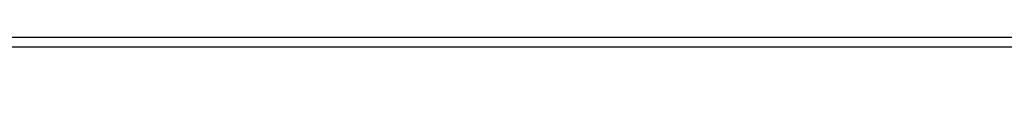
# Model space of a CAD drawing. Header units: millimetres. Extents: x -203 to 111, y 390 to 458.
# Tile 25 of 256: x -185.754 to -180.154, y 448.57 to 448.876. Entities that reach past the tile are written whole.
import ezdxf

# ---------------------------------------------------------------- set-up
doc = ezdxf.new("R2010")
doc.units = ezdxf.units.MM
doc.header["$MEASUREMENT"] = 0
doc.layers.add('Predefinito', color=5, linetype='Continuous')

msp = doc.modelspace()

# ---------------------------------------------------------------- linework, layer by layer
at = {"layer": 'Predefinito'}
for points in [[(-190.753274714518, 448.8759884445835), (-50.75327471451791, 448.8759884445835)], [(-190.753274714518, 448.8759884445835), (-50.75327471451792, 448.8759884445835)], [(-190.2274357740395, 448.8197796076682), (-51.22743577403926, 448.8197796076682)], [(-190.2274357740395, 448.8197796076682), (-51.22743577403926, 448.8197796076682)]]:
    msp.add_lwpolyline(points, dxfattribs=at)
at = {"layer": 'Predefinito', "extrusion": (0, 1, 0)}
for points in [[(179.2274357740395, 12.0399183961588), (179.4715911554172, 12.04262835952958), (179.7178184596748, 12.05085452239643), (179.965956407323, 12.06473788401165), (180.2158345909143, 12.08441440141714), (180.4672735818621, 12.1100143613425), (180.7200850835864, 12.14166174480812), (180.9740721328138, 12.1794735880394), (181.2290293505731, 12.22355934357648), (181.4847432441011, 12.27402024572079), (181.7409925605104, 12.33094868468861), (181.9975486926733, 12.39442759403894), (182.2541761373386, 12.46452985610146), (182.5106330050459, 12.54131773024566), (182.7666715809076, 12.62484230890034), (183.0220389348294, 12.71514300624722), (183.2764775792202, 12.81224708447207), (183.5297261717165, 12.9161692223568), (183.7815202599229, 13.02691113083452), (184.0315930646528, 13.14446121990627), (184.2796762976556, 13.26879432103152), (184.5255010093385, 13.39987146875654), (184.7687984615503, 13.53763974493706), (185.0093010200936, 13.68203218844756), (185.2467430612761, 13.83296777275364), (185.4808618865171, 13.99035145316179), (185.7113986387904, 14.15407428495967), (185.9380992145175, 14.32401361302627), (186.1607151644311, 14.50003333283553), (186.3790045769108, 14.68198422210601), (186.5927329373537, 14.86970434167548), (186.8016739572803, 15.0630195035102), (187.0056103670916, 15.26174380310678), (187.2043346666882, 15.46568021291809), (187.3976498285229, 15.67462123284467), (187.5853699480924, 15.88834959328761), (187.7673208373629, 16.10663900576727), (187.9433405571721, 16.32925495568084), (188.1132798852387, 16.55595553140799), (188.2770027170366, 16.78649228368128), (188.4343863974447, 17.02061110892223), (188.5853219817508, 17.25805315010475), (188.7297144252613, 17.49855570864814), (188.8674827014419, 17.74185316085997), (188.9985598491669, 17.98767787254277), (189.1228929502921, 18.23576110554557), (189.2404430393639, 18.4858339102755), (189.3511849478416, 18.73762799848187), (189.4551070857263, 18.9908765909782), (189.5522111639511, 19.24531523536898), (189.642511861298, 19.50068258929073), (189.7260364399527, 19.7567211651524), (189.8028243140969, 20.01317803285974), (189.8729265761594, 20.26980547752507), (189.9364054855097, 20.5263616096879), (189.9933339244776, 20.78261092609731), (190.0437948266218, 21.03832481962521), (190.0878805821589, 21.29328203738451), (190.1256924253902, 21.54726908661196), (190.1573398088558, 21.80008058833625), (190.1829397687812, 22.05151957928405), (190.2026162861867, 22.30139776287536), (190.2164996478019, 22.54953571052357), (190.2247258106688, 22.79576301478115), (190.2274357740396, 88.03991839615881), (190.2247258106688, 88.28407377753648), (190.216499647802, 88.53030108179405), (190.2026162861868, 88.77843902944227), (190.1829397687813, 89.02831721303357), (190.1573398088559, 89.27975620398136), (190.1256924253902, 89.53256770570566), (190.087880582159, 89.78655475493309), (190.0437948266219, 90.04151197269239), (189.9933339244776, 90.29722586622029), (189.9364054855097, 90.5534751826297), (189.8729265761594, 90.81003131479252), (189.8028243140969, 91.06665875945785), (189.7260364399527, 91.32311562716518), (189.642511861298, 91.57915420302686), (189.5522111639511, 91.83452155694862), (189.4551070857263, 92.0889602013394), (189.3511849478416, 92.34220879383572), (189.2404430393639, 92.5940028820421), (189.1228929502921, 92.84407568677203), (188.9985598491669, 93.09215891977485), (188.8674827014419, 93.33798363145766), (188.7297144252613, 93.58128108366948), (188.5853219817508, 93.82178364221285), (188.4343863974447, 94.05922568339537), (188.2770027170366, 94.29334450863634), (188.1132798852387, 94.52388126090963), (187.9433405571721, 94.75058183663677), (187.7673208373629, 94.97319778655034), (187.5853699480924, 95.19148719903), (187.3976498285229, 95.40521555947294), (187.2043346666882, 95.61415657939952), (187.0056103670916, 95.81809298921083), (186.8016739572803, 96.0168172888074), (186.5927329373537, 96.21013245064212), (186.3790045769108, 96.39785257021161), (186.1607151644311, 96.57980345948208), (185.9380992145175, 96.75582317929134), (185.7113986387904, 96.92576250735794), (185.4808618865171, 97.08948533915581), (185.2467430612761, 97.24686901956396), (185.0093010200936, 97.39780460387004), (184.7687984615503, 97.54219704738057), (184.5255010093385, 97.67996532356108), (184.2796762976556, 97.81104247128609), (184.0315930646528, 97.93537557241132), (183.7815202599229, 98.05292566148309), (183.5297261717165, 98.1636675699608), (183.2764775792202, 98.26758970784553), (183.0220389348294, 98.36469378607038), (182.7666715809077, 98.45499448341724), (182.510633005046, 98.53851906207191), (182.2541761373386, 98.61530693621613), (181.9975486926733, 98.68540919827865), (181.7409925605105, 98.74888810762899), (181.4847432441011, 98.8058165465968), (181.2290293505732, 98.85627744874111), (180.9740721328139, 98.90036320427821), (180.7200850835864, 98.93817504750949), (180.4672735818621, 98.96982243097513), (180.2158345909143, 98.99542239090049), (179.9659564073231, 99.01509890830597), (179.7178184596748, 99.02898226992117), (179.4715911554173, 99.03720843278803), (62.22743577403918, 99.0399183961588)], [(179.2274357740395, 12.0399183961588), (61.9832803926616, 12.04262835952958), (61.73705308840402, 12.05085452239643), (61.48891514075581, 12.06473788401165), (61.23903695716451, 12.08441440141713), (60.9875979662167, 12.11001436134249), (60.73478646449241, 12.14166174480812), (60.48079941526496, 12.1794735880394), (60.22584219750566, 12.22355934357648), (59.97012830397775, 12.27402024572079), (59.71387898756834, 12.3309486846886), (59.45732285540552, 12.39442759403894), (59.20069541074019, 12.46452985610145), (58.94423854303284, 12.54131773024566), (58.68819996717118, 12.62484230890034), (58.43283261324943, 12.71514300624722), (58.17839396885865, 12.81224708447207), (57.92514537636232, 12.91616922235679), (57.67335128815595, 13.02691113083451), (57.42327848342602, 13.14446121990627), (57.17519525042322, 13.26879432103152), (56.92937053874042, 13.39987146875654), (56.68607308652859, 13.53763974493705), (56.4455705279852, 13.68203218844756), (56.20812848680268, 13.83296777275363), (55.97400966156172, 13.99035145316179), (55.74347290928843, 14.15407428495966), (55.51677233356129, 14.32401361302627), (55.29415638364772, 14.50003333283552), (55.07586697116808, 14.68198422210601), (54.86213861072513, 14.86970434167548), (54.65319759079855, 15.0630195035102), (54.44926118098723, 15.26174380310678), (54.25053688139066, 15.46568021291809), (54.05722171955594, 15.67462123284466), (53.86950159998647, 15.88834959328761), (53.68755071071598, 16.10663900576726), (53.51153099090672, 16.32925495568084), (53.34159166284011, 16.55595553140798), (53.17786883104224, 16.78649228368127), (53.02048515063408, 17.02061110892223), (52.86954956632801, 17.25805315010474), (52.72515712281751, 17.49855570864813), (52.587388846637, 17.74185316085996), (52.45631169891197, 17.98767787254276), (52.33197859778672, 18.23576110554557), (52.21442850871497, 18.4858339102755), (52.10368660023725, 18.73762799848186), (51.99976446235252, 18.9908765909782), (51.90266038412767, 19.24531523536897), (51.81235968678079, 19.50068258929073), (51.72883510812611, 19.75672116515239), (51.6520472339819, 20.01317803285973), (51.58194497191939, 20.26980547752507), (51.51846606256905, 20.52636160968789), (51.46153762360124, 20.7826109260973), (51.41107672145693, 21.03832481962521), (51.36699096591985, 21.29328203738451), (51.32917912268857, 21.54726908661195), (51.29753173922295, 21.80008058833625), (51.27193177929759, 22.05151957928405), (51.2522552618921, 22.30139776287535), (51.23837190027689, 22.54953571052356), (51.23014573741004, 22.79576301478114), (51.22743577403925, 88.0399183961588), (51.23014573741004, 88.28407377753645), (51.23837190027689, 88.53030108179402), (51.2522552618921, 88.77843902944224), (51.27193177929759, 89.02831721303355), (51.29753173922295, 89.27975620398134), (51.32917912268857, 89.53256770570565), (51.36699096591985, 89.78655475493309), (51.41107672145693, 90.04151197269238), (51.46153762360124, 90.29722586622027), (51.51846606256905, 90.5534751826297), (51.58194497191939, 90.81003131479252), (51.6520472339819, 91.06665875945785), (51.72883510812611, 91.32311562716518), (51.81235968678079, 91.57915420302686), (51.90266038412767, 91.83452155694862), (51.99976446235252, 92.0889602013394), (52.10368660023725, 92.34220879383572), (52.21442850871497, 92.5940028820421), (52.33197859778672, 92.84407568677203), (52.45631169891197, 93.09215891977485), (52.587388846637, 93.33798363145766), (52.72515712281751, 93.58128108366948), (52.86954956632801, 93.82178364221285), (53.02048515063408, 94.05922568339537), (53.17786883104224, 94.29334450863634), (53.34159166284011, 94.52388126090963), (53.51153099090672, 94.75058183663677), (53.68755071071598, 94.97319778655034), (53.86950159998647, 95.19148719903), (54.05722171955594, 95.40521555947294), (54.25053688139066, 95.61415657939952), (54.44926118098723, 95.81809298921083), (54.65319759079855, 96.0168172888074), (54.86213861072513, 96.21013245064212), (55.07586697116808, 96.39785257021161), (55.29415638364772, 96.57980345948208), (55.51677233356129, 96.75582317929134), (55.74347290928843, 96.92576250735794), (55.97400966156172, 97.08948533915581), (56.20812848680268, 97.24686901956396), (56.4455705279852, 97.39780460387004), (56.68607308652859, 97.54219704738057), (56.92937053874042, 97.67996532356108), (57.17519525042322, 97.81104247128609), (57.42327848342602, 97.93537557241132), (57.67335128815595, 98.05292566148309), (57.92514537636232, 98.1636675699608), (58.17839396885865, 98.26758970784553), (58.43283261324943, 98.36469378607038), (58.68819996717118, 98.45499448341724), (58.94423854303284, 98.53851906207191), (59.20069541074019, 98.61530693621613), (59.45732285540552, 98.68540919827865), (59.71387898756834, 98.74888810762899), (59.97012830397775, 98.80581654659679), (60.22584219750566, 98.8562774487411), (60.48079941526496, 98.90036320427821), (60.73478646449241, 98.93817504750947), (60.9875979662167, 98.96982243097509), (61.23903695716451, 98.99542239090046), (61.48891514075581, 99.01509890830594), (61.73705308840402, 99.02898226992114), (61.9832803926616, 99.037208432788), (179.2274357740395, 99.0399183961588), (179.4715911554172, 99.037208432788), (179.7178184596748, 99.02898226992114), (179.965956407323, 99.01509890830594), (180.2158345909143, 98.99542239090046), (180.4672735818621, 98.96982243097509), (180.7200850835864, 98.93817504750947), (180.9740721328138, 98.90036320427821), (181.2290293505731, 98.8562774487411), (181.4847432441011, 98.80581654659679), (181.7409925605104, 98.74888810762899), (181.9975486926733, 98.68540919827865), (182.2541761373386, 98.61530693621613), (182.5106330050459, 98.53851906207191), (182.7666715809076, 98.45499448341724), (183.0220389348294, 98.36469378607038), (183.2764775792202, 98.26758970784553), (183.5297261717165, 98.1636675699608), (183.7815202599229, 98.05292566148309), (184.0315930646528, 97.93537557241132), (184.2796762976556, 97.81104247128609), (184.5255010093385, 97.67996532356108), (184.7687984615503, 97.54219704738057), (185.0093010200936, 97.39780460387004), (185.2467430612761, 97.24686901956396), (185.4808618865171, 97.08948533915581), (185.7113986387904, 96.92576250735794), (185.9380992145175, 96.75582317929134), (186.1607151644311, 96.57980345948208), (186.3790045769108, 96.39785257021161), (186.5927329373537, 96.21013245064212), (186.8016739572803, 96.0168172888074), (187.0056103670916, 95.81809298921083), (187.2043346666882, 95.61415657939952), (187.3976498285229, 95.40521555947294), (187.5853699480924, 95.19148719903), (187.7673208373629, 94.97319778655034), (187.9433405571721, 94.75058183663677), (188.1132798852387, 94.52388126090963), (188.2770027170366, 94.29334450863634), (188.4343863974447, 94.05922568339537), (188.5853219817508, 93.82178364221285), (188.7297144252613, 93.58128108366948), (188.8674827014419, 93.33798363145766), (188.9985598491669, 93.09215891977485), (189.1228929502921, 92.84407568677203), (189.2404430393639, 92.5940028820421), (189.3511849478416, 92.34220879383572), (189.4551070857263, 92.0889602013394), (189.5522111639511, 91.83452155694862), (189.642511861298, 91.57915420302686), (189.7260364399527, 91.32311562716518), (189.8028243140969, 91.06665875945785), (189.8729265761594, 90.81003131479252), (189.9364054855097, 90.5534751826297), (189.9933339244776, 90.29722586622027), (190.0437948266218, 90.04151197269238), (190.0878805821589, 89.78655475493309), (190.1256924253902, 89.53256770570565), (190.1573398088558, 89.27975620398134), (190.1829397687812, 89.02831721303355), (190.2026162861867, 88.77843902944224), (190.2164996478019, 88.53030108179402), (190.2247258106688, 88.28407377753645), (190.2274357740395, 23.0399183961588), (190.2247258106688, 22.79576301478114), (190.2164996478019, 22.54953571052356), (190.2026162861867, 22.30139776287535), (190.1829397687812, 22.05151957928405), (190.1573398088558, 21.80008058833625), (190.1256924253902, 21.54726908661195), (190.0878805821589, 21.29328203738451), (190.0437948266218, 21.03832481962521), (189.9933339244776, 20.7826109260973), (189.9364054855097, 20.52636160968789), (189.8729265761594, 20.26980547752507), (189.8028243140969, 20.01317803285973), (189.7260364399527, 19.75672116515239), (189.642511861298, 19.50068258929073), (189.5522111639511, 19.24531523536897), (189.4551070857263, 18.9908765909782), (189.3511849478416, 18.73762799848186), (189.2404430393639, 18.4858339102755), (189.1228929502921, 18.23576110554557), (188.9985598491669, 17.98767787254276), (188.8674827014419, 17.74185316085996), (188.7297144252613, 17.49855570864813), (188.5853219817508, 17.25805315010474), (188.4343863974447, 17.02061110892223), (188.2770027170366, 16.78649228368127), (188.1132798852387, 16.55595553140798), (187.9433405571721, 16.32925495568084), (187.7673208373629, 16.10663900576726), (187.5853699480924, 15.88834959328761), (187.3976498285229, 15.67462123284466), (187.2043346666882, 15.46568021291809), (187.0056103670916, 15.26174380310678), (186.8016739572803, 15.0630195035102), (186.5927329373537, 14.86970434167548), (186.3790045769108, 14.68198422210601), (186.1607151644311, 14.50003333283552), (185.9380992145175, 14.32401361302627), (185.7113986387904, 14.15407428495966), (185.4808618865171, 13.99035145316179), (185.2467430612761, 13.83296777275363), (185.0093010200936, 13.68203218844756), (184.7687984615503, 13.53763974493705), (184.5255010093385, 13.39987146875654), (184.2796762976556, 13.26879432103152), (184.0315930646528, 13.14446121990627), (183.7815202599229, 13.02691113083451), (183.5297261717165, 12.91616922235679), (183.2764775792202, 12.81224708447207), (183.0220389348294, 12.71514300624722), (182.7666715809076, 12.62484230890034), (182.5106330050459, 12.54131773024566), (182.2541761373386, 12.46452985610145), (181.9975486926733, 12.39442759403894), (181.7409925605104, 12.3309486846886), (181.4847432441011, 12.27402024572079), (181.2290293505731, 12.22355934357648), (180.9740721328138, 12.1794735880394), (180.7200850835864, 12.14166174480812), (180.4672735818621, 12.11001436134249), (180.2158345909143, 12.08441440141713), (179.965956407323, 12.06473788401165), (179.7178184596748, 12.05085452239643), (179.4715911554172, 12.04262835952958), (179.2274357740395, 12.0399183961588)], [(179.2274357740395, 12.0399183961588), (179.4715911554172, 12.04262835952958), (179.7178184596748, 12.05085452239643), (179.965956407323, 12.06473788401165), (180.2158345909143, 12.08441440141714), (180.4672735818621, 12.1100143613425), (180.7200850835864, 12.14166174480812), (180.9740721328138, 12.1794735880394), (181.2290293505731, 12.22355934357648), (181.4847432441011, 12.27402024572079), (181.7409925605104, 12.33094868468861), (181.9975486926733, 12.39442759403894), (182.2541761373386, 12.46452985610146), (182.5106330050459, 12.54131773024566), (182.7666715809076, 12.62484230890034), (183.0220389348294, 12.71514300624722), (183.2764775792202, 12.81224708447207), (183.5297261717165, 12.9161692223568), (183.7815202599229, 13.02691113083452), (184.0315930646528, 13.14446121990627), (184.2796762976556, 13.26879432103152), (184.5255010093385, 13.39987146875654), (184.7687984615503, 13.53763974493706), (185.0093010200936, 13.68203218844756), (185.2467430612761, 13.83296777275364), (185.4808618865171, 13.99035145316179), (185.7113986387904, 14.15407428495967), (185.9380992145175, 14.32401361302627), (186.1607151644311, 14.50003333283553), (186.3790045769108, 14.68198422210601), (186.5927329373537, 14.86970434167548), (186.8016739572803, 15.0630195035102), (187.0056103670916, 15.26174380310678), (187.2043346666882, 15.46568021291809), (187.3976498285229, 15.67462123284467), (187.5853699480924, 15.88834959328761), (187.7673208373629, 16.10663900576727), (187.9433405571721, 16.32925495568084), (188.1132798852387, 16.55595553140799), (188.2770027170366, 16.78649228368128), (188.4343863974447, 17.02061110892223), (188.5853219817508, 17.25805315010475), (188.7297144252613, 17.49855570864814), (188.8674827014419, 17.74185316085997), (188.9985598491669, 17.98767787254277), (189.1228929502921, 18.23576110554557), (189.2404430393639, 18.4858339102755), (189.3511849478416, 18.73762799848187), (189.4551070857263, 18.9908765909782), (189.5522111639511, 19.24531523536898), (189.642511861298, 19.50068258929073), (189.7260364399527, 19.7567211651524), (189.8028243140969, 20.01317803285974), (189.8729265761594, 20.26980547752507), (189.9364054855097, 20.5263616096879), (189.9933339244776, 20.78261092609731), (190.0437948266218, 21.03832481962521), (190.0878805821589, 21.29328203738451), (190.1256924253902, 21.54726908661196), (190.1573398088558, 21.80008058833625), (190.1829397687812, 22.05151957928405), (190.2026162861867, 22.30139776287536), (190.2164996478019, 22.54953571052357), (190.2247258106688, 22.79576301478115), (190.2274357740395, 88.0399183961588), (190.2247258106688, 88.28407377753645), (190.2164996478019, 88.53030108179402), (190.2026162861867, 88.77843902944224), (190.1829397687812, 89.02831721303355), (190.1573398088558, 89.27975620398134), (190.1256924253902, 89.53256770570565), (190.0878805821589, 89.78655475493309), (190.0437948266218, 90.04151197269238), (189.9933339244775, 90.29722586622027), (189.9364054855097, 90.5534751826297), (189.8729265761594, 90.81003131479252), (189.8028243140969, 91.06665875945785), (189.7260364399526, 91.32311562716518), (189.6425118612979, 91.57915420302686), (189.5522111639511, 91.83452155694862), (189.4551070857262, 92.0889602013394), (189.3511849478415, 92.34220879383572), (189.2404430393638, 92.5940028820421), (189.1228929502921, 92.84407568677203), (188.9985598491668, 93.09215891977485), (188.8674827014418, 93.33798363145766), (188.7297144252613, 93.58128108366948), (188.5853219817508, 93.82178364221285), (188.4343863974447, 94.05922568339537), (188.2770027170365, 94.29334450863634), (188.1132798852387, 94.52388126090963), (187.943340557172, 94.75058183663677), (187.7673208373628, 94.97319778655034), (187.5853699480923, 95.19148719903), (187.3976498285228, 95.40521555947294), (187.2043346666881, 95.61415657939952), (187.0056103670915, 95.81809298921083), (186.8016739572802, 96.0168172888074), (186.5927329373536, 96.21013245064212), (186.3790045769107, 96.39785257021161), (186.1607151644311, 96.57980345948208), (185.9380992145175, 96.75582317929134), (185.7113986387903, 96.92576250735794), (185.480861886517, 97.08948533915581), (185.2467430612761, 97.24686901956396), (185.0093010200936, 97.39780460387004), (184.7687984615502, 97.54219704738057), (184.5255010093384, 97.67996532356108), (184.2796762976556, 97.81104247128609), (184.0315930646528, 97.93537557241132), (183.7815202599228, 98.05292566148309), (183.5297261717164, 98.1636675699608), (183.2764775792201, 98.26758970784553), (183.0220389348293, 98.36469378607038), (182.7666715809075, 98.45499448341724), (182.5106330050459, 98.53851906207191), (182.2541761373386, 98.61530693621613), (181.9975486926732, 98.68540919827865), (181.7409925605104, 98.74888810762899), (181.484743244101, 98.80581654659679), (181.2290293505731, 98.8562774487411), (180.9740721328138, 98.90036320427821), (180.7200850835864, 98.93817504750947), (180.4672735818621, 98.96982243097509), (180.2158345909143, 98.99542239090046), (179.965956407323, 99.01509890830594), (179.7178184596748, 99.02898226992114), (179.4715911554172, 99.037208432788), (62.22743577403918, 99.0399183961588)], [(61.7532747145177, 303.826268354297), (179.9974300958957, 303.8235583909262), (180.2436574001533, 303.8153322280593), (180.4917953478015, 303.8014488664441), (180.7416735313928, 303.7817723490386), (180.9931125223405, 303.7561723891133), (181.2459240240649, 303.7245250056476), (181.4999110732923, 303.6867131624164), (181.7548682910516, 303.6426274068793), (182.0105821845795, 303.592166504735), (182.2668315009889, 303.5352380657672), (182.5233876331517, 303.4717591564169), (182.780015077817, 303.4016568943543), (183.0364719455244, 303.3248690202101), (183.2925105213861, 303.2413444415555), (183.5478778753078, 303.1510437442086), (183.8023165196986, 303.0539396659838), (184.0555651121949, 302.950017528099), (184.3073592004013, 302.8392756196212), (184.5574320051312, 302.7217255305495), (184.805515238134, 302.5973924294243), (185.0513399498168, 302.4663152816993), (185.2946374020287, 302.3285470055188), (185.5351399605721, 302.1841545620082), (185.7725820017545, 302.0332189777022), (186.0067008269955, 301.875835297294), (186.2372375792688, 301.7121124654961), (186.4639381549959, 301.5421731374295), (186.6865541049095, 301.3661534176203), (186.9048435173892, 301.1842025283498), (187.1185718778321, 300.9964824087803), (187.3275128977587, 300.8031672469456), (187.53144930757, 300.604442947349), (187.7301736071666, 300.4005065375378), (187.9234887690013, 300.1915655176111), (188.1112088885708, 299.9778371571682), (188.2931597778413, 299.7595477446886), (188.4691794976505, 299.5369317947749), (188.6391188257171, 299.3102312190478), (188.802841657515, 299.0796944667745), (188.9602253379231, 298.8455756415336), (189.1111609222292, 298.608133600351), (189.2555533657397, 298.3676310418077), (189.3933216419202, 298.1243335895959), (189.5243987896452, 297.8785088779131), (189.6487318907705, 297.6304256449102), (189.7662819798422, 297.3803528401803), (189.87702388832, 297.1285587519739), (189.9809460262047, 296.8753101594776), (190.0780501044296, 296.6208715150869), (190.1683508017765, 296.3655041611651), (190.2518753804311, 296.1094655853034), (190.3286632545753, 295.853008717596), (190.3987655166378, 295.5963812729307), (190.4622444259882, 295.3398251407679), (190.519172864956, 295.0835758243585), (190.5696337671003, 294.8278619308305), (190.6137195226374, 294.5729047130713), (190.6515313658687, 294.3189176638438), (190.6831787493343, 294.0661061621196), (190.7087787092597, 293.8146671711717), (190.7284552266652, 293.5647889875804), (190.7423385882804, 293.3166510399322), (190.7505647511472, 293.0704237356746), (190.753274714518, 123.826268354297), (190.7505647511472, 123.5821129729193), (190.7423385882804, 123.3358856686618), (190.7284552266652, 123.0877477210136), (190.7087787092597, 122.8378695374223), (190.6831787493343, 122.5864305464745), (190.6515313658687, 122.3336190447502), (190.6137195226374, 122.0796319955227), (190.5696337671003, 121.8246747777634), (190.519172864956, 121.5689608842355), (190.4622444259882, 121.3127115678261), (190.3987655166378, 121.0561554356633), (190.3286632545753, 120.799527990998), (190.2518753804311, 120.5430711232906), (190.1683508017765, 120.2870325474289), (190.0780501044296, 120.0316651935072), (189.9809460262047, 119.7772265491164), (189.87702388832, 119.5239779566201), (189.7662819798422, 119.2721838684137), (189.6487318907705, 119.0221110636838), (189.5243987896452, 118.774027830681), (189.3933216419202, 118.5282031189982), (189.2555533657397, 118.2849056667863), (189.1111609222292, 118.0444031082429), (188.9602253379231, 117.8069610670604), (188.802841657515, 117.5728422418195), (188.6391188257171, 117.3423054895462), (188.4691794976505, 117.1156049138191), (188.2931597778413, 116.8929889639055), (188.1112088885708, 116.6746995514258), (187.9234887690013, 116.4609711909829), (187.7301736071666, 116.2520301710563), (187.53144930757, 116.048093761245), (187.3275128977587, 115.8493694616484), (187.1185718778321, 115.6560542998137), (186.9048435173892, 115.4683341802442), (186.6865541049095, 115.2863832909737), (186.4639381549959, 115.1103635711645), (186.2372375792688, 114.9404242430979), (186.0067008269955, 114.7767014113), (185.7725820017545, 114.6193177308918), (185.5351399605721, 114.4683821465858), (185.2946374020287, 114.3239897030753), (185.0513399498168, 114.1862214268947), (184.805515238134, 114.0551442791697), (184.5574320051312, 113.9308111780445), (184.3073592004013, 113.8132610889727), (184.0555651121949, 113.702519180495), (183.8023165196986, 113.5985970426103), (183.5478778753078, 113.5014929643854), (183.2925105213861, 113.4111922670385), (183.0364719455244, 113.3276676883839), (182.780015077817, 113.2508798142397), (182.5233876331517, 113.1807775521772), (182.2668315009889, 113.1172986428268), (182.0105821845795, 113.060370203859), (181.7548682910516, 113.0099093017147), (181.4999110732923, 112.9658235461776), (181.2459240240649, 112.9280117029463), (180.9931125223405, 112.8963643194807), (180.7416735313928, 112.8707643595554), (180.4917953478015, 112.8510878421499), (180.2436574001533, 112.8372044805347), (179.9974300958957, 112.8289783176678), (179.753274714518, 112.826268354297)], [(179.2274357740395, 12.0399183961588), (179.4715911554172, 12.04262835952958), (179.7178184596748, 12.05085452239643), (179.965956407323, 12.06473788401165), (180.2158345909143, 12.08441440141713), (180.4672735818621, 12.11001436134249), (180.7200850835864, 12.14166174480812), (180.9740721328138, 12.1794735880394), (181.2290293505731, 12.22355934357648), (181.4847432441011, 12.27402024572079), (181.7409925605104, 12.3309486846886), (181.9975486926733, 12.39442759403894), (182.2541761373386, 12.46452985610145), (182.5106330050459, 12.54131773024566), (182.7666715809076, 12.62484230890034), (183.0220389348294, 12.71514300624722), (183.2764775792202, 12.81224708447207), (183.5297261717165, 12.91616922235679), (183.7815202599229, 13.02691113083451), (184.0315930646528, 13.14446121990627), (184.2796762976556, 13.26879432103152), (184.5255010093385, 13.39987146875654), (184.7687984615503, 13.53763974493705), (185.0093010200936, 13.68203218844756), (185.2467430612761, 13.83296777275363), (185.4808618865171, 13.99035145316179), (185.7113986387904, 14.15407428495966), (185.9380992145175, 14.32401361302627), (186.1607151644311, 14.50003333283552), (186.3790045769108, 14.68198422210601), (186.5927329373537, 14.86970434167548), (186.8016739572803, 15.0630195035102), (187.0056103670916, 15.26174380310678), (187.2043346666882, 15.46568021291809), (187.3976498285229, 15.67462123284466), (187.5853699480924, 15.88834959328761), (187.7673208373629, 16.10663900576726), (187.9433405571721, 16.32925495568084), (188.1132798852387, 16.55595553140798), (188.2770027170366, 16.78649228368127), (188.4343863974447, 17.02061110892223), (188.5853219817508, 17.25805315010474), (188.7297144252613, 17.49855570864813), (188.8674827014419, 17.74185316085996), (188.9985598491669, 17.98767787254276), (189.1228929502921, 18.23576110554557), (189.2404430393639, 18.4858339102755), (189.3511849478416, 18.73762799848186), (189.4551070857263, 18.9908765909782), (189.5522111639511, 19.24531523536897), (189.642511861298, 19.50068258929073), (189.7260364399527, 19.75672116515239), (189.8028243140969, 20.01317803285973), (189.8729265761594, 20.26980547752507), (189.9364054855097, 20.52636160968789), (189.9933339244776, 20.7826109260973), (190.0437948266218, 21.03832481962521), (190.0878805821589, 21.29328203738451), (190.1256924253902, 21.54726908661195), (190.1573398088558, 21.80008058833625), (190.1829397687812, 22.05151957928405), (190.2026162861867, 22.30139776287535), (190.2164996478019, 22.54953571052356), (190.2247258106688, 22.79576301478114), (190.2274357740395, 88.0399183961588), (190.2247258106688, 88.28407377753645), (190.2164996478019, 88.53030108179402), (190.2026162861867, 88.77843902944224), (190.1829397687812, 89.02831721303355), (190.1573398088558, 89.27975620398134), (190.1256924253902, 89.53256770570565), (190.0878805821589, 89.78655475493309), (190.0437948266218, 90.04151197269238), (189.9933339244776, 90.29722586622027), (189.9364054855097, 90.5534751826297), (189.8729265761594, 90.81003131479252), (189.8028243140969, 91.06665875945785), (189.7260364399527, 91.32311562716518), (189.642511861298, 91.57915420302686), (189.5522111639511, 91.83452155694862), (189.4551070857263, 92.0889602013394), (189.3511849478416, 92.34220879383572), (189.2404430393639, 92.5940028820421), (189.1228929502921, 92.84407568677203), (188.9985598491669, 93.09215891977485), (188.8674827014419, 93.33798363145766), (188.7297144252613, 93.58128108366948), (188.5853219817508, 93.82178364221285), (188.4343863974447, 94.05922568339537), (188.2770027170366, 94.29334450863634), (188.1132798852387, 94.52388126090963), (187.9433405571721, 94.75058183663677), (187.7673208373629, 94.97319778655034), (187.5853699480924, 95.19148719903), (187.3976498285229, 95.40521555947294), (187.2043346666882, 95.61415657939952), (187.0056103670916, 95.81809298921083), (186.8016739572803, 96.0168172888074), (186.5927329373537, 96.21013245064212), (186.3790045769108, 96.39785257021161), (186.1607151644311, 96.57980345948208), (185.9380992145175, 96.75582317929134), (185.7113986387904, 96.92576250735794), (185.4808618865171, 97.08948533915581), (185.2467430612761, 97.24686901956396), (185.0093010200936, 97.39780460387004), (184.7687984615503, 97.54219704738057), (184.5255010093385, 97.67996532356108), (184.2796762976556, 97.81104247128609), (184.0315930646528, 97.93537557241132), (183.7815202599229, 98.05292566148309), (183.5297261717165, 98.1636675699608), (183.2764775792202, 98.26758970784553), (183.0220389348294, 98.36469378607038), (182.7666715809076, 98.45499448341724), (182.5106330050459, 98.53851906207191), (182.2541761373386, 98.61530693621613), (181.9975486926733, 98.68540919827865), (181.7409925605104, 98.74888810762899), (181.4847432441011, 98.80581654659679), (181.2290293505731, 98.8562774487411), (180.9740721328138, 98.90036320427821), (180.7200850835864, 98.93817504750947), (180.4672735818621, 98.96982243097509), (180.2158345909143, 98.99542239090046), (179.965956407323, 99.01509890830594), (179.7178184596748, 99.02898226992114), (179.4715911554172, 99.037208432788), (62.22743577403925, 99.0399183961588)]]:
    msp.add_lwpolyline(points, dxfattribs=at)

doc.saveas('drawing.dxf')
